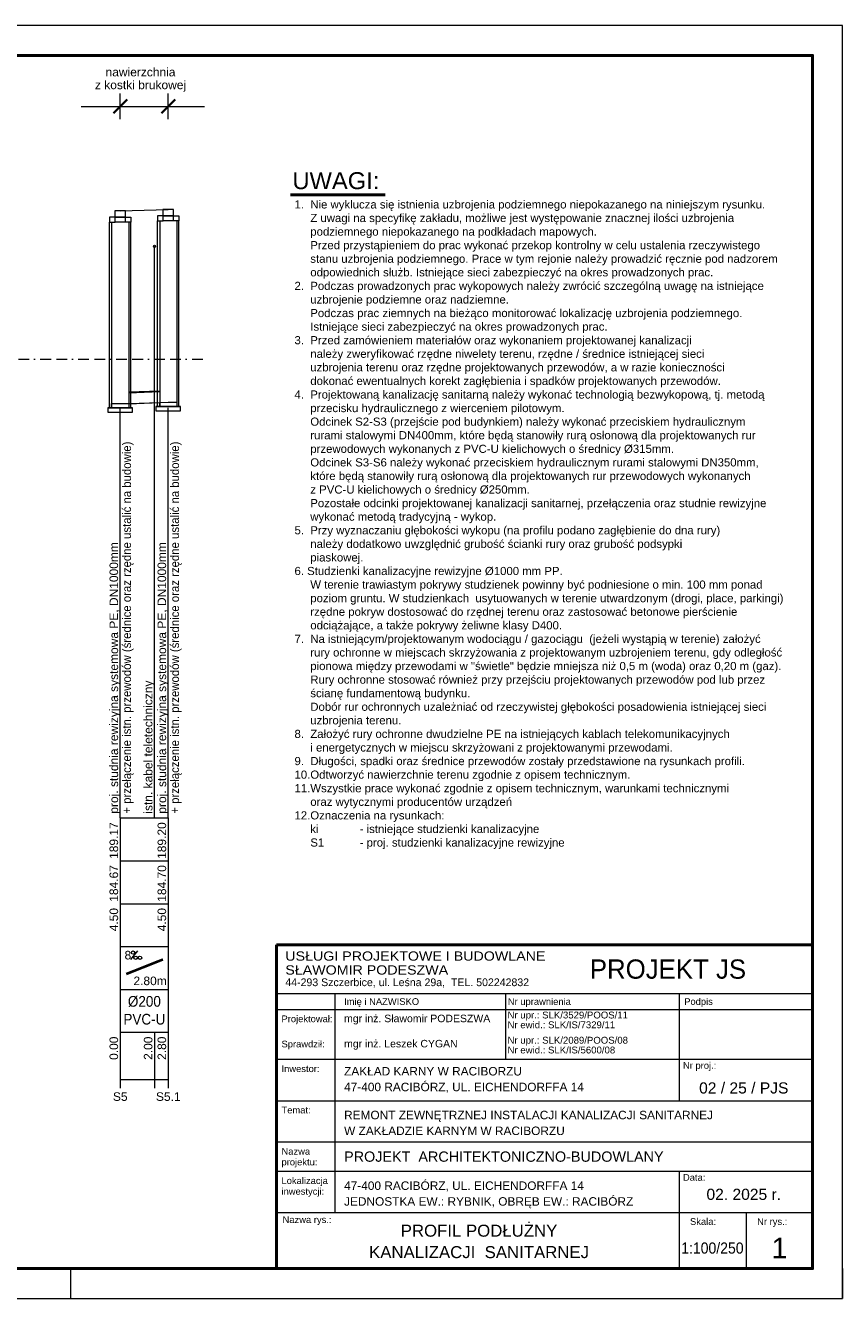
# Model space of a CAD drawing. Header units: metres. Extents: x 17041 to 17611, y -7523 to -7226.
# Tile 2 of 2: x 17420 to 17611, y -7523 to -7226. Entities that reach past the tile are written whole.
import ezdxf
from ezdxf.enums import TextEntityAlignment as Align

# ---------------------------------------------------------------- set-up
doc = ezdxf.new("R2010")
doc.units = ezdxf.units.M
doc.header["$MEASUREMENT"] = 0
doc.linetypes.add('BORDER2', pattern=[0.875, 0.25, -0.125, 0.25, -0.125, 0, -0.125])
doc.layers.get('0').update_dxf_attribs({"lineweight": 13})
for name, color, linetype, lineweight in [('___JS__tabela', 7, 'Continuous', 13), ('_kan. trasa', 7, 'Continuous', 50), ('_proj. cienkie', 7, 'Continuous', 13), ('_proj. wodociąg', 7, 'Continuous', 53), ('Liczby', 7, 'Continuous', 13), ('Linie_tabeli', 7, 'Continuous', 13), ('Odcinki', 7, 'Continuous', 13), ('opis', 7, 'Continuous', 13), ('Opis_PZ', 7, 'Continuous', 13), ('Teksty', 7, 'Continuous', 13), ('Teren_istn', 3, 'Continuous', 13), ('Uzbr_podz', 7, 'Continuous', 13), ('Wezly', 7, 'Continuous', 13)]:
    doc.layers.add(name, color=color, linetype=linetype, lineweight=lineweight)
doc.layers.add('Linie_odn', color=7, linetype='Continuous')
doc.styles.add('3', font='banff.ttf')
doc.styles.add('Arial', font='arial.ttf')
doc.styles.add('Arial A', font='arial.ttf')

msp = doc.modelspace()

# ---------------------------------------------------------------- linework, layer by layer
at = {"lineweight": 35}
for p, q in [((17440.93, -7246), (17444.11, -7242.82)), ((17452.13, -7246), (17455.31, -7242.82))]:
    msp.add_line(p, q, dxfattribs=at)
for p, q in [((17442.52, -7247.41), (17442.52, -7241.41)), ((17453.72, -7247.41), (17453.72, -7241.41))]:
    msp.add_line(p, q)
at = {"linetype": 'BORDER2', "ltscale": 10}
msp.add_line((17158.38, -7303.4), (17462, -7303.4), dxfattribs=at)
at = {"layer": '___JS__tabela', "lineweight": 50}
for p, q in [((17478.95, -7439.97), (17603.95, -7439.97)), ((17478.95, -7515.51), (17478.95, -7439.97))]:
    msp.add_line(p, q, dxfattribs=at)
at = {"layer": '___JS__tabela'}
for p, q in [((17603.95, -7439.97), (17603.95, -7515.51)), ((17478.95, -7451.34), (17603.95, -7451.34)), ((17492.53, -7451.34), (17492.53, -7466.7)), ((17532.32, -7451.34), (17532.32, -7466.7)), ((17572.85, -7451.34), (17572.85, -7466.7)), ((17478.95, -7455.06), (17603.95, -7455.06)), ((17478.95, -7466.7), (17603.95, -7466.7)), ((17492.53, -7466.7), (17492.53, -7502.47)), ((17572.85, -7466.7), (17572.85, -7476.35)), ((17478.95, -7476.35), (17603.95, -7476.35)), ((17478.95, -7485.99), (17603.95, -7485.99)), ((17478.95, -7492.83), (17603.95, -7492.83)), ((17572.85, -7492.83), (17572.85, -7502.47)), ((17478.95, -7502.47), (17603.95, -7502.47)), ((17478.95, -7502.47), (17603.95, -7502.47)), ((17572.85, -7502.47), (17572.85, -7515.51)), ((17588.5, -7502.47), (17588.5, -7515.51)), ((17603.95, -7515.51), (17478.95, -7515.51))]:
    msp.add_line(p, q, dxfattribs=at)
at = {"layer": '_kan. trasa'}
msp.add_line((17482.25, -7265.01), (17504.27, -7265.01), dxfattribs=at)
at = {"layer": '_proj. cienkie', "lineweight": 50}
msp.add_lwpolyline([(17061.95, -7515.51), (17603.95, -7515.51), (17603.95, -7232.51), (17061.95, -7232.51)], close=True, dxfattribs=at)
at = {"layer": 'Liczby'}
msp.add_line((17446.52, -7441.4), (17444.92, -7443.4), dxfattribs=at)
for centre in [(17445.52, -7441.8), (17446.12, -7443), (17447.12, -7443)]:
    msp.add_circle(centre, 0.4, dxfattribs=at)
at = {"layer": 'Linie_tabeli'}
for p, q in [((17442.52, -7410.4), (17453.72, -7410.4)), ((17442.52, -7410.4), (17442.52, -7440.4)), ((17453.72, -7410.4), (17453.72, -7440.4)), ((17442.52, -7420.4), (17453.72, -7420.4)), ((17442.52, -7430.4), (17453.72, -7430.4)), ((17442.52, -7440.4), (17453.72, -7440.4)), ((17442.52, -7440.4), (17442.52, -7471.4)), ((17453.72, -7440.4), (17453.72, -7471.4)), ((17442.52, -7450.4), (17453.72, -7450.4)), ((17442.52, -7460.4), (17453.72, -7460.4)), ((17442.52, -7460.4), (17442.52, -7473.4)), ((17450.52, -7460.4), (17450.52, -7473.4)), ((17453.72, -7460.4), (17453.72, -7473.4)), ((17442.52, -7471.4), (17453.72, -7471.4))]:
    msp.add_line(p, q, dxfattribs=at)
for points in [[(17450.52, -7410.4), (17450.52, -7277.04)], [(17442.52, -7410.4), (17442.52, -7314.74)], [(17453.72, -7410.4), (17453.72, -7314.74)]]:
    msp.add_lwpolyline(points, dxfattribs=at)
msp.add_lwpolyline([(17443.91, -7446.81, 0.6, 0.6, 0), (17452.49, -7443.4, 0.6, 0.6, 0)], format="xyseb", dxfattribs=at)
at = {"layer": 'Odcinki'}
for points in [[(17444.52, -7311.21), (17451.72, -7310.94), (17451.72, -7310.82), (17444.52, -7311.09)], [(17444.52, -7313.71), (17451.72, -7313.44), (17451.72, -7313.57), (17444.52, -7313.84)]]:
    msp.add_lwpolyline(points, close=True, dxfattribs=at)
at = {"layer": 'opis'}
for p, q in [((17430.95, -7515.51), (17430.95, -7522.51)), ((17610.95, -7515.51), (17610.95, -7522.51))]:
    msp.add_line(p, q, dxfattribs=at)
msp.add_lwpolyline([(17040.95, -7522.51), (17610.95, -7522.51), (17610.95, -7225.51), (17040.95, -7225.51)], close=True, dxfattribs=at)
at = {"layer": 'Teksty'}
msp.add_line((17433.43, -7244.41), (17462.18, -7244.41), dxfattribs=at)
at = {"layer": 'Teren_istn'}
msp.add_line((17442.52, -7268.72), (17453.72, -7268.42), dxfattribs=at)
at = {"layer": 'Uzbr_podz'}
msp.add_circle((17450.52, -7277.04), 0.25, dxfattribs=at)
at = {"layer": 'Wezly'}
for p, q in [((17443.72, -7270.22), (17441.32, -7270.22)), ((17454.92, -7269.92), (17452.52, -7269.92)), ((17443.72, -7271.42), (17441.32, -7271.42)), ((17454.92, -7271.12), (17452.52, -7271.12)), ((17444.76, -7314.74), (17440.28, -7314.74)), ((17455.96, -7314.44), (17451.48, -7314.44))]:
    msp.add_line(p, q, dxfattribs=at)
for points in [[(17441.32, -7270.22), (17440.02, -7270.22), (17440.02, -7271.42), (17441.32, -7271.42)], [(17441.28, -7270.22), (17443.77, -7270.22), (17443.77, -7268.72), (17441.28, -7268.72)], [(17443.72, -7270.22), (17445.02, -7270.22), (17445.02, -7271.42), (17443.72, -7271.42)], [(17452.52, -7269.92), (17451.22, -7269.92), (17451.22, -7271.12), (17452.52, -7271.12)], [(17452.48, -7269.92), (17454.97, -7269.92), (17454.97, -7268.42), (17452.48, -7268.42)], [(17454.92, -7269.92), (17456.22, -7269.92), (17456.22, -7271.12), (17454.92, -7271.12)], [(17440.52, -7314.74), (17440.02, -7314.74), (17440.02, -7271.42), (17440.52, -7271.42)], [(17444.52, -7314.74), (17445.02, -7314.74), (17445.02, -7271.42), (17444.52, -7271.42)], [(17451.72, -7314.44), (17451.22, -7314.44), (17451.22, -7271.12), (17451.72, -7271.12)], [(17455.72, -7314.44), (17456.22, -7314.44), (17456.22, -7271.12), (17455.72, -7271.12)], [(17439.64, -7314.74), (17445.4, -7314.74), (17445.4, -7314.74), (17439.64, -7314.74)], [(17439.64, -7315.74), (17445.4, -7315.74), (17445.4, -7314.74), (17439.64, -7314.74)], [(17442.52, -7314.74), (17440.52, -7314.74), (17440.52, -7313.74), (17442.52, -7313.73), (17444.52, -7313.71), (17444.52, -7314.74)], [(17450.84, -7314.44), (17456.6, -7314.44), (17456.6, -7314.44), (17450.84, -7314.44)], [(17450.84, -7315.44), (17456.6, -7315.44), (17456.6, -7314.44), (17450.84, -7314.44)], [(17453.72, -7314.44), (17451.72, -7314.44), (17451.72, -7313.44), (17453.72, -7313.43), (17455.72, -7313.41), (17455.72, -7314.44)]]:
    msp.add_lwpolyline(points, close=True, dxfattribs=at)

# ---------------------------------------------------------------- texts
at = {"layer": '___JS__tabela', "style": 'Arial'}
for s, height, width, p in [('USŁUGI PROJEKTOWE I BUDOWLANE', 2.16, 1.1, (17481.01, -7443.69)), ('SŁAWOMIR PODESZWA', 2.16, 1.1, (17481.01, -7446.93)), ('44-293 Szczerbice, ul. Leśna 29a,  TEL. 502242832', 1.8, 0.98, (17481.01, -7449.63))]:
    msp.add_text(s, height=height, dxfattribs=dict(at, width=width)).set_placement(p)
at = {"layer": '___JS__tabela', "style": '3'}
msp.add_text('PROJEKT JS', height=4.5, dxfattribs=at).set_placement((17552.02, -7445.65), align=Align.MIDDLE_LEFT)
at = {"layer": '___JS__tabela', "style": 'Arial'}
for s, height, p in [('Imię i NAZWISKO', 1.565, (17494.72, -7454.01)), ('Nr uprawnienia', 1.565, (17532.9, -7454.01)), ('Podpis', 1.565, (17574.03, -7454.01)), ('Projektował:', 1.565, (17480.12, -7458.04)), ('mgr inż. Sławomir PODESZWA', 1.7496, (17494.72, -7458.04)), ('Nr upr.: SLK/3529/POOS/11', 1.6, (17532.84, -7457.17)), ('Nr ewid.: SLK/IS/7329/11', 1.6, (17532.84, -7459.45)), ('Sprawdził:', 1.565, (17480.12, -7463.92)), ('mgr inż. Leszek CYGAN', 1.7496, (17494.72, -7463.92)), ('Nr upr.: SLK/2089/POOS/08', 1.6, (17532.84, -7463.05)), ('Nr ewid.: SLK/IS/5600/08', 1.6, (17532.84, -7465.33)), ('Inwestor:', 1.565, (17480.12, -7469.68)), ('ZAKŁAD KARNY W RACIBORZU', 1.9792, (17494.72, -7470.47)), ('Nr proj.:', 1.565, (17573.74, -7468.92)), ('47-400 RACIBÓRZ, UL. EICHENDORFFA 14', 1.9792, (17494.72, -7474.14)), ('Temat:', 1.565, (17480.12, -7479.32)), ('REMONT ZEWNĘTRZNEJ INSTALACJI KANALIZACJI SANITARNEJ ', 1.9792, (17494.72, -7480.69)), ('W ZAKŁADZIE KARNYM W RACIBORZU', 1.9792, (17494.72, -7484.37)), ('projektu:', 1.565, (17480.12, -7491.45)), ('Nazwa', 1.565, (17480.12, -7488.96)), ('PROJEKT  ARCHITEKTONICZNO-BUDOWLANY', 2.4, (17494.72, -7490.6)), ('Lokalizacja', 1.565, (17480.12, -7495.8)), ('47-400 RACIBÓRZ, UL. EICHENDORFFA 14', 1.9792, (17494.72, -7497.17)), ('Data:', 1.565, (17573.74, -7495.04)), ('inwestycji:', 1.565, (17480.12, -7498.29)), ('JEDNOSTKA EW.: RYBNIK, OBRĘB EW.: RACIBÓRZ', 1.9792, (17494.72, -7500.85)), ('Nazwa rys.:', 1.565, (17480.37, -7504.89)), ('Skala:', 1.565, (17575.38, -7505.33)), ('Nr rys.:', 1.565, (17591.03, -7505.33))]:
    msp.add_text(s, height=height, dxfattribs=at).set_placement(p)
for s, height, p in [('02 / 25 / PJS', 2.6042, (17587.92, -7473.38)), ('02. 2025 r.', 2.6042, (17587.92, -7498.2)), ('1', 4.79, (17596.23, -7510.73))]:
    msp.add_text(s, height=height, dxfattribs=at).set_placement(p, align=Align.MIDDLE_CENTER)
for s, p in [('PROFIL PODŁUŻNY', (17526.19, -7508.08)), ('KANALIZACJI  SANITARNEJ', (17526.19, -7513.08))]:
    msp.add_text(s, height=2.8, dxfattribs=at).set_placement(p, align=Align.CENTER)
at = {"layer": '___JS__tabela', "style": 'Arial', "width": 0.9}
msp.add_text('1:100/250', height=2.604, dxfattribs=at).set_placement((17580.6, -7510.73), align=Align.MIDDLE_CENTER)
at = {"layer": '_proj. wodociąg', "color": 7, "lineweight": 13, "style": 'Arial A'}
msp.add_text('UWAGI:', height=3.96, dxfattribs=at).set_placement((17482.67, -7263.7))
at = {"layer": '_proj. wodociąg', "lineweight": 13, "insert": (17483.15, -7266.31), "char_height": 1.9, "width": 117.5093, "attachment_point": 1, "style": 'Arial A'}
msp.add_mtext('1.  Nie wyklucza się istnienia uzbrojenia podziemnego niepokazanego na niniejszym rysunku.\\P     Z uwagi na specyfikę zakładu, możliwe jest występowanie znacznej ilości uzbrojenia\\P     podziemnego niepokazanego na podkładach mapowych.\\P     Przed przystąpieniem do prac wykonać przekop kontrolny w celu ustalenia rzeczywistego\\P     stanu uzbrojenia podziemnego. Prace w tym rejonie należy prowadzić ręcznie pod nadzorem\\P     odpowiednich służb. Istniejące sieci zabezpieczyć na okres prowadzonych prac.\\P2.  Podczas prowadzonych prac wykopowych należy zwrócić szczególną uwagę na istniejące\\P     uzbrojenie podziemne oraz nadziemne.{\\fArial|b0|i0|c238|p34;\\P     Podczas prac ziemnych na bieżąco monitorować lokalizację uzbrojenia podziemnego.\\P     Istniejące sieci zabezpieczyć na okres prowadzonych prac. }\\P3.  Przed zamówieniem materiałów oraz wykonaniem projektowanej kanalizacji\\P     należy zweryfikować rzędne niwelety terenu, rzędne / średnice istniejącej sieci\\P     uzbrojenia terenu oraz rzędne projektowanych przewodów, a w razie konieczności\\P     dokonać ewentualnych korekt zagłębienia i spadków projektowanych przewodów.\\P4.  Projektowaną kanalizację sanitarną należy wykonać technologią bezwykopową, tj. metodą \\P     przecisku hydraulicznego z wierceniem pilotowym.\\P     Odcinek S2-S3 (przejście pod budynkiem) należy wykonać przeciskiem hydraulicznym\\P     rurami stalowymi DN400mm, które będą stanowiły rurą osłonową dla projektowanych rur\\P     przewodowych wykonanych z PVC-U kielichowych o średnicy %%C315mm.\\P     Odcinek S3-S6 należy wykonać przeciskiem hydraulicznym rurami stalowymi DN350mm,\\P     które będą stanowiły rurą osłonową dla projektowanych rur przewodowych wykonanych\\P     z PVC-U kielichowych o średnicy %%C250mm.\\P     Pozostałe odcinki projektowanej kanalizacji sanitarnej, przełączenia oraz studnie rewizyjne\\P     wykonać metodą tradycyjną - wykop.\\P{\\fArial|b0|i0|c238|p32;5.  Przy wyznaczaniu głębokości wykopu (na profilu podano zagłębienie do dna rury)\\P     należy dodatkowo uwzględnić grubość ścianki rury oraz grubość podsypki\\P     piaskowej.\\P}6. Studzienki kanalizacyjne rewizyjne %%C1000 mm PP.\\P     W terenie trawiastym pokrywy studzienek powinny być podniesione o min. 100 mm ponad\\P     poziom gruntu. W studzienkach  usytuowanych w terenie utwardzonym (drogi, place, parkingi)\\P     rzędne pokryw dostosować do rzędnej terenu oraz zastosować betonowe pierścienie\\P     odciążające, a także pokrywy żeliwne klasy D400.\\P7.  Na istniejącym/projektowanym wodociągu / gazociągu  (jeżeli wystąpią w terenie) założyć\\P     rury ochronne w miejscach skrzyżowania z projektowanym uzbrojeniem terenu, gdy odległość\\P     pionowa między przewodami w "świetle" będzie mniejsza niż 0,5 m (woda) oraz 0,20 m (gaz).\\P     Rury ochronne stosować również przy przejściu projektowanych przewodów pod lub przez\\P     ścianę fundamentową budynku.\\P     Dobór rur ochronnych uzależniać od rzeczywistej głębokości posadowienia istniejącej sieci \\P     uzbrojenia terenu.  \\P8.  Założyć rury ochronne dwudzielne PE na istniejących kablach telekomunikacyjnych\\P     i energetycznych w miejscu skrzyżowani z projektowanymi przewodami.\\P{\\fArial|b0|i0|c238|p32;9.  Długości, spadki oraz średnice przewodów zostały przedstawione na rysunkach profili.\\P}10.Odtworzyć nawierzchnie terenu zgodnie z opisem technicznym.\\P11.Wszystkie prace wykonać zgodnie z opisem technicznym, warunkami technicznymi\\P     oraz wytycznymi producentów urządzeń\\P12.Oznaczenia na rysunkach:\\P     ki^I^I- istniejące studzienki kanalizacyjne\\P     S1^I^I- proj. studzienki kanalizacyjne rewizyjne', dxfattribs=at)
at = {"layer": 'Liczby', "style": 'Arial'}
for s, p in [('189.17', (17442.02, -7411.4)), ('189.20', (17453.22, -7411.4)), ('184.67', (17442.02, -7421.4)), ('184.70', (17453.22, -7421.4)), ('4.50', (17442.02, -7431.4)), ('4.50', (17453.22, -7431.4)), ('0.00', (17442.02, -7461.4)), ('2.00', (17450.02, -7461.4)), ('2.80', (17453.22, -7461.4))]:
    msp.add_text(s, height=2, rotation=90, dxfattribs=at).set_placement(p, align=Align.RIGHT)
msp.add_text('8', height=2, dxfattribs=at).set_placement((17443.52, -7443.4))
msp.add_text('2.80m', height=2, dxfattribs=at).set_placement((17453.36, -7449.4), align=Align.RIGHT)
for s, p in [('S5', (17442.52, -7476.4)), ('S5.1', (17453.72, -7476.4))]:
    msp.add_text(s, height=2, dxfattribs=at).set_placement(p, align=Align.CENTER)
at = {"layer": 'Liczby', "insert": (17448.15, -7455.28), "char_height": 2.5, "attachment_point": 5, "style": 'Arial'}
msp.add_mtext('\\W0.9;%%C200\\PPVC-U', dxfattribs=at)
at = {"layer": 'Linie_odn', "style": 'Arial'}
for s, p in [('nawierzchnia', (17447.25, -7237.38)), ('z kostki brukowej', (17447.25, -7240.38))]:
    msp.add_text(s, height=2, dxfattribs=at).set_placement(p, align=Align.CENTER)
at = {"layer": 'Opis_PZ', "style": 'Arial', "width": 0.95}
for p in [(17445.02, -7409.4), (17456.22, -7409.4)]:
    msp.add_text('+ przełączenie istn. przewodów (średnice oraz rzędne ustalić na budowie)', height=2, rotation=90, dxfattribs=at).set_placement(p)
at = {"layer": 'Opis_PZ', "style": 'Arial'}
for s, p in [('proj. studnia rewizyjna systemowa PE, DN1000mm', (17442.02, -7409.4)), ('proj. studnia rewizyjna systemowa PE, DN1000mm', (17453.22, -7409.4)), ('istn. kabel teletechniczny', (17450.02, -7409.4))]:
    msp.add_text(s, height=2, rotation=90, dxfattribs=at).set_placement(p)

doc.saveas('drawing.dxf')
